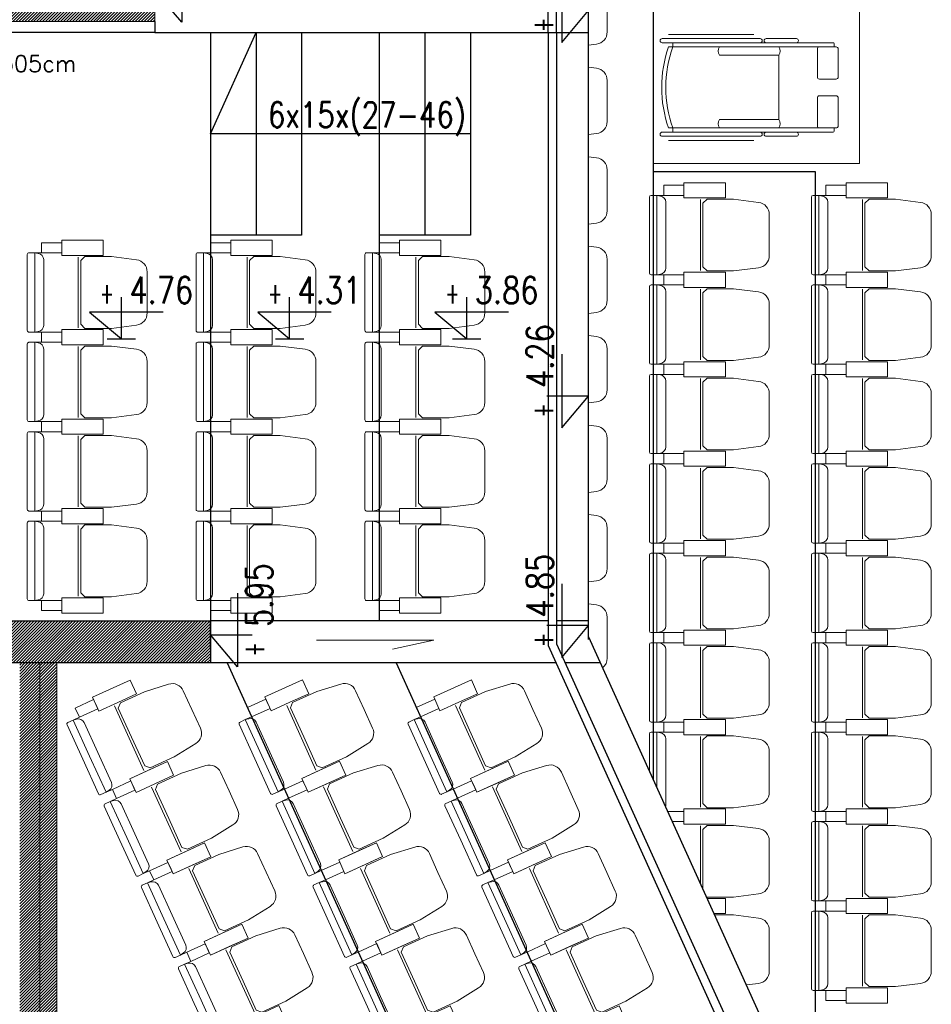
# Model space of a CAD drawing. Header units: inches. Extents: x 27484 to 71626, y -45113 to 39.
# Tile 181 of 256: x 34152 to 34692, y -25003 to -24420. Entities that reach past the tile are written whole.
import ezdxf
from ezdxf.enums import TextEntityAlignment as Align

# ---------------------------------------------------------------- set-up
doc = ezdxf.new("R2010")
doc.units = ezdxf.units.IN
doc.header["$LTSCALE"] = 50
doc.header["$MEASUREMENT"] = 0
doc.linetypes.add('DASHED2', pattern=[9.525, 6.35, -3.175])
for name, color, linetype in [('0-KOTEW-POZ', 7, 'Continuous'), ('A-rdzenie zelbetowe', 6, 'Continuous'), ('A-WID-CIENKI', 7, 'Continuous'), ('KOTEW-POZ-OPIS', 2, 'Continuous'), ('KOTEW-POZ-OPIS1', 7, 'Continuous'), ('OPISY', 7, 'Continuous'), ('R-MET-POZ', 7, 'Continuous'), ('R-MET-POZ-OPIS', 2, 'Continuous')]:
    doc.layers.add(name, color=color, linetype=linetype)
for name, color, linetype, lineweight in [('0-OPISY', 165, 'Continuous', 18), ('_meble', 3, 'Continuous', 5), ('A-SCIANY', 5, 'Continuous', 18), ('A-WID', 1, 'Continuous', 9), ('A-ść. istn.', 8, 'Continuous', 0), ('mat', 7, 'Continuous', 9)]:
    doc.layers.add(name, color=color, linetype=linetype, lineweight=lineweight)
doc.styles.add('MET_POZ', font='SIMPLEX')
doc.styles.get("Standard").update_dxf_attribs({"font": 'romans.shx'})
doc.styles.add('TOM', font='simplex.shx', dxfattribs={"width": 0.8, "height": 50})
pattern_1 = [(45, (31560.1443, -34930.5661), (-0.88388348, 0.88388348), [])]

# ---------------------------------------------------------------- blocks, each defined once
blk = doc.blocks.new('KRZESLO 53x71')
at = {"color": 3}
for p, q in [((4.4, 23.5), (8.5, 23.5)), ((4.4, -23.5), (8.5, -23.5))]:
    blk.add_line(p, q, dxfattribs=at)
at = {"color": 1}
blk.add_line((30.2, -21), (30.2, 21), dxfattribs=at)
at = {"color": 3}
for points in [[(20.5, 26.5), (20.5, 29.5), (8.5, 29.5), (8.5, 23.5), (20.5, 23.5), (20.5, 26.5)], [(20.5, -26.5), (20.5, -29.5), (8.5, -29.5), (8.5, -23.5), (20.5, -23.5), (20.5, -26.5)]]:
    blk.add_lwpolyline(points, dxfattribs=at)
for points in [[(32.75, 22), (45, 22), (45, 31), (20.5, 31), (20.5, 22)], [(32.75, -22), (45, -22), (45, -31), (20.5, -31), (20.5, -22)]]:
    blk.add_lwpolyline(points, close=True, dxfattribs=at)
for points in [[(4.4, -23.5), (4.4, 0), (4.4, 23.5), (1, 23.5, 0.414214), (0, 22.5), (0, 0), (0, -22.5, 0.414214), (1, -23.5)], [(71, 0), (71, -12.15, -0.386311), (64.68, -19.34), (49.82, -21.25), (34.15, -21.25), (31.7, -18.86), (31.7, 0), (31.7, 18.86), (34.15, 21.25), (49.82, 21.25), (64.68, 19.34, -0.386311), (71, 12.15)]]:
    blk.add_lwpolyline(points, format="xyb", close=True, dxfattribs=at)
at = {"color": 1}
blk.add_lwpolyline([(4.4, -23.5), (6.5, -23.13, 0.377955), (9.7, -19.5), (9.7, 0), (9.7, 19.5, 0.377955), (6.5, 23.13), (4.4, 23.5)], format="xyb", dxfattribs=at)
blk = doc.blocks.new('fotel_niepełnosprawny_90x122')
at = {"color": 0, "linetype": 'ByBlock', "lineweight": -2}
for p, q in [((8.84, 76.45), (59.36, 76.45)), ((8.84, 76.45), (59.36, 76.45)), ((11.47, 69.02), (11.47, 71.5)), ((11.47, 69.02), (11.47, 71.5)), ((34.1, 71.5), (106.31, 71.5)), ((34.1, 71.5), (106.31, 71.5)), ((106.91, 70.9), (106.91, 69.02)), ((106.91, 70.9), (106.91, 69.02)), ((98.24, 69.02), (8.84, 69.02)), ((98.24, 69.02), (8.84, 69.02)), ((74.22, 25.93), (74.22, 64.07)), ((74.22, 25.93), (74.22, 64.07)), ((39.05, 20.98), (8.84, 20.98)), ((98.24, 20.98), (8.84, 20.98)), ((39.05, 20.98), (8.84, 20.98)), ((98.24, 20.98), (8.84, 20.98)), ((11.47, 20.98), (11.47, 18.5)), ((11.47, 20.98), (11.47, 18.5)), ((34.1, 18.5), (106.31, 18.5)), ((34.1, 18.5), (106.31, 18.5)), ((106.91, 19.1), (106.91, 20.98)), ((106.91, 19.1), (106.91, 20.98)), ((8.84, 13.55), (59.36, 13.55)), ((8.84, 13.55), (59.36, 13.55))]:
    blk.add_line(p, q, dxfattribs=at)
at = {"color": 252, "linetype": 'DASHED2'}
blk.add_lwpolyline([(122, 0), (0, 0), (0, 90), (122, 90)], close=True, dxfattribs=at)
blk.add_lwpolyline([(122, 0), (0, 0), (0, 90), (122, 90)], close=True, dxfattribs=at)
at = {"color": 0, "linetype": 'ByBlock', "lineweight": -2}
for points in [[(5.12, 71.5, -1), (5.12, 73.98), (63.07, 73.98, -1), (63.07, 71.5)], [(5.12, 71.5, -1), (5.12, 73.98), (63.07, 73.98, -1), (63.07, 71.5)], [(66.73, 71.5, -1), (66.73, 73.98), (84.56, 73.98, -1), (84.56, 71.5)], [(66.73, 71.5, -1), (66.73, 73.98), (84.56, 73.98, -1), (84.56, 71.5)], [(39.05, 69.02, 0.324919), (39.05, 64.07), (74.22, 64.07, 0.324919), (74.22, 69.02)], [(39.05, 69.02, 0.324919), (39.05, 64.07), (74.22, 64.07, 0.324919), (74.22, 69.02)], [(98.24, 69.02), (108.15, 69.02, -0.414214), (109.39, 67.78), (109.39, 51.19, -0.414214), (108.15, 49.95), (98.24, 49.95, -0.414214), (97, 51.19), (97, 67.78, -0.414214)], [(98.24, 69.02), (108.15, 69.02, -0.414214), (109.39, 67.78), (109.39, 51.19, -0.414214), (108.15, 49.95), (98.24, 49.95, -0.414214), (97, 51.19), (97, 67.78, -0.414214)], [(98.24, 20.98), (108.15, 20.98, 0.414214), (109.39, 22.22), (109.39, 38.81, 0.414214), (108.15, 40.05), (98.24, 40.05, 0.414214), (97, 38.81), (97, 22.22, 0.414214)], [(98.24, 20.98), (108.15, 20.98, 0.414214), (109.39, 22.22), (109.39, 38.81, 0.414214), (108.15, 40.05), (98.24, 40.05, 0.414214), (97, 38.81), (97, 22.22, 0.414214)], [(39.05, 20.98, -0.324919), (39.05, 25.93), (74.22, 25.93, -0.324919), (74.22, 20.98)], [(39.05, 20.98, -0.324919), (39.05, 25.93), (74.22, 25.93, -0.324919), (74.22, 20.98)], [(5.12, 18.5, 1), (5.12, 16.02), (63.07, 16.02, 1), (63.07, 18.5)], [(5.12, 18.5, 1), (5.12, 16.02), (63.07, 16.02, 1), (63.07, 18.5)], [(66.73, 18.5, 1), (66.73, 16.02), (84.56, 16.02, 1), (84.56, 18.5)], [(66.73, 18.5, 1), (66.73, 16.02), (84.56, 16.02, 1), (84.56, 18.5)]]:
    blk.add_lwpolyline(points, format="xyb", close=True, dxfattribs=at)
for centre, radius, start, end in [((106.31, 70.9), 0.594, 0, 90), ((106.31, 70.9), 0.594, 0, 90), ((78.22, 45), 73.42, 160.90253, 199.09747), ((78.22, 45), 73.42, 160.90253, 199.09747), ((78.22, 45), 70.95, 160.20859, 199.79141), ((78.22, 45), 70.95, 160.20859, 199.79141), ((106.31, 19.1), 0.594, 270, 0), ((106.31, 19.1), 0.594, 270, 0)]:
    blk.add_arc(centre, radius, start, end, dxfattribs=at)
blk = doc.blocks.new('M-POZ10')
at = {"layer": '0-KOTEW-POZ'}
blk.add_line((-0.1332, 0), (0.1332, 0), dxfattribs=at)
blk.add_lwpolyline([(0.3919, 0.2531), (-0.2997, 0.2531), (0, 0), (0, 0.3931)], dxfattribs=at)
at = {"layer": 'KOTEW-POZ-OPIS', "style": 'MET_POZ', "width": 0.8}
blk.add_attdef('H', (0.0752, 0.3339), '', height=0.25, dxfattribs=at)
at = {"layer": 'KOTEW-POZ-OPIS', "style": 'MET_POZ', "width": 0.6}
blk.add_attdef('+/-', text='', height=0.2, dxfattribs=at).set_placement((-0.0683, 0.3339), align=Align.RIGHT)
at = {"layer": 'KOTEW-POZ-OPIS1', "style": 'MET_POZ', "oblique": 5, "width": 0.8}
blk.add_attdef('TXT', text='', height=0.2, dxfattribs=at).set_placement((0.0752, 0.6287), align=Align.CENTER)
at = {"layer": 'KOTEW-POZ-OPIS1', "style": 'MET_POZ'}
blk.add_attdef('XH', (0.0752, 0.031), '', height=0.2, dxfattribs=at)

msp = doc.modelspace()

# ---------------------------------------------------------------- hatches: boundary and pattern name
at = {"layer": 'A-ść. istn.', "ltscale": 0.1}
h = msp.add_hatch(dxfattribs=at)
h.set_pattern_fill('ANSI31', color=256, scale=10)
h.set_pattern_definition(pattern_1)
h.paths.add_polyline_path([(34232.48246, -24408.96968), (34037.48246, -24408.96968), (34027.48246, -24408.96968), (34027.48246, -24420.96968), (34037.48246, -24420.96968), (34232.48246, -24420.96968)])
h = msp.add_hatch(dxfattribs=at)
h.set_pattern_fill('ANSI31', color=256, scale=10)
h.set_pattern_definition(pattern_1)
h.paths.add_polyline_path([(34014.98246, -24775.96968), (33852.48246, -24775.96968), (33852.48246, -24800.96968), (34002.48246, -24800.96968), (34014.98246, -24800.96968)])
h.paths.add_polyline_path([(34042.48246, -24775.96968), (34027.48246, -24775.96968), (34014.98246, -24775.96968), (34014.98246, -24800.96968), (34042.48246, -24800.96968)])
h.paths.add_polyline_path([(34265.48246, -24775.96968), (34144.48246, -24775.96968), (34144.48246, -24800.96968), (34152.48246, -24800.96968), (34265.48246, -24800.96968)])
h = msp.add_hatch(dxfattribs=at)
h.set_pattern_fill('ANSI31', color=256, scale=10)
h.set_pattern_definition(pattern_1)
h.paths.add_polyline_path([(34164.48246, -24800.96968), (34152.48246, -24800.96968), (34152.48246, -24924.96968), (34164.48246, -24924.96968)])
h.paths.add_polyline_path([(34174.48246, -24800.96968), (34164.48246, -24800.96968), (34164.48246, -24924.96968), (34174.48246, -24924.96968)])
h.paths.add_polyline_path([(34164.48246, -24924.96968), (34152.48246, -24924.96968), (34152.48246, -25026.96968), (34164.48246, -25026.96968)])
h.paths.add_polyline_path([(34174.48246, -24924.96968), (34164.48246, -24924.96968), (34164.48246, -25026.96968), (34174.48246, -25026.96968)])

# ---------------------------------------------------------------- linework, layer by layer
at = {"layer": '_meble', "color": 3}
for p, q in [((34529.88277, -24523.96968), (34533.98277, -24523.96968)), ((34625.88277, -24523.96968), (34629.98277, -24523.96968)), ((34555.68277, -24526.46968), (34555.68277, -24568.46968)), ((34651.68277, -24526.46968), (34651.68277, -24568.46968)), ((34529.88277, -24570.96968), (34533.98277, -24570.96968)), ((34625.88277, -24570.96968), (34629.98277, -24570.96968)), ((34529.88277, -24576.96968), (34533.98277, -24576.96968)), ((34625.88277, -24576.96968), (34629.98277, -24576.96968)), ((34555.68277, -24579.46968), (34555.68277, -24621.46968)), ((34651.68277, -24579.46968), (34651.68277, -24621.46968)), ((34529.88277, -24623.96968), (34533.98277, -24623.96968)), ((34625.88277, -24623.96968), (34629.98277, -24623.96968)), ((34529.88277, -24629.96968), (34533.98277, -24629.96968)), ((34625.88277, -24629.96968), (34629.98277, -24629.96968)), ((34555.68277, -24632.46968), (34555.68277, -24674.46968)), ((34651.68277, -24632.46968), (34651.68277, -24674.46968)), ((34529.88277, -24676.96968), (34533.98277, -24676.96968)), ((34625.88277, -24676.96968), (34629.98277, -24676.96968)), ((34529.88277, -24682.96968), (34533.98277, -24682.96968)), ((34555.68277, -24685.46968), (34555.68277, -24727.46968)), ((34625.88277, -24682.96968), (34629.98277, -24682.96968)), ((34651.68277, -24685.46968), (34651.68277, -24727.46968)), ((34529.88277, -24729.96968), (34533.98277, -24729.96968)), ((34625.88277, -24729.96968), (34629.98277, -24729.96968)), ((34529.88277, -24735.96968), (34533.98277, -24735.96968)), ((34555.68277, -24738.46968), (34555.68277, -24780.46968)), ((34625.88277, -24735.96968), (34629.98277, -24735.96968)), ((34651.68277, -24738.46968), (34651.68277, -24780.46968)), ((34529.88277, -24782.96968), (34533.98277, -24782.96968)), ((34625.88277, -24782.96968), (34629.98277, -24782.96968)), ((34529.88277, -24788.96968), (34533.98277, -24788.96968)), ((34555.68277, -24791.46968), (34555.68277, -24833.46968)), ((34625.88277, -24788.96968), (34629.98277, -24788.96968)), ((34651.68277, -24791.46968), (34651.68277, -24833.46968)), ((34529.88277, -24835.96968), (34533.98277, -24835.96968)), ((34625.88277, -24835.96968), (34629.98277, -24835.96968)), ((34529.88277, -24841.96968), (34533.98277, -24841.96968)), ((34555.68277, -24844.46968), (34555.68277, -24886.46968)), ((34625.88277, -24841.96968), (34629.98277, -24841.96968)), ((34651.68277, -24844.46968), (34651.68277, -24886.46968)), ((34625.88277, -24888.96968), (34629.98277, -24888.96968)), ((34555.68277, -24897.46968), (34555.68277, -24931.55964)), ((34625.88277, -24894.96968), (34629.98277, -24894.96968)), ((34651.68277, -24897.46968), (34651.68277, -24939.46968)), ((34625.88277, -24941.96968), (34629.98277, -24941.96968)), ((34625.88277, -24947.96968), (34629.98277, -24947.96968)), ((34651.68277, -24950.46968), (34651.68277, -24992.46968)), ((34625.88277, -24994.96968), (34629.98277, -24994.96968))]:
    msp.add_line(p, q, dxfattribs=at)
for points in [[(34489.48246, -24434.9089), (34494.16467, -24434.30594, 0.386311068), (34500.48277, -24427.11672), (34500.48277, -24414.96968), (34500.48277, -24402.82264, 0.386311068), (34494.16467, -24395.63342), (34489.48246, -24395.03045)], [(34489.48246, -24487.9089), (34494.16467, -24487.30594, 0.386311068), (34500.48277, -24480.11672), (34500.48277, -24467.96968), (34500.48277, -24455.82264, 0.386311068), (34494.16467, -24448.63342), (34489.48246, -24448.03045)], [(34489.48246, -24540.9089), (34494.16467, -24540.30594, 0.386311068), (34500.48277, -24533.11672), (34500.48277, -24520.96968), (34500.48277, -24508.82264, 0.386311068), (34494.16467, -24501.63342), (34489.48246, -24501.03045)], [(34529.88277, -24523.96968), (34531.98075, -24524.3388, -0.377954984), (34535.18277, -24527.96968), (34535.18277, -24547.46968), (34535.18277, -24566.96968, -0.377954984), (34531.98075, -24570.60055), (34529.88277, -24570.96968)], [(34625.88277, -24523.96968), (34627.98075, -24524.3388, -0.377954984), (34631.18277, -24527.96968), (34631.18277, -24547.46968), (34631.18277, -24566.96968, -0.377954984), (34627.98075, -24570.60055), (34625.88277, -24570.96968)], [(34489.48246, -24593.9089), (34494.16467, -24593.30594, 0.386311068), (34500.48277, -24586.11672), (34500.48277, -24573.96968), (34500.48277, -24561.82264, 0.386311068), (34494.16467, -24554.63342), (34489.48246, -24554.03045)], [(34489.48246, -24593.9089), (34494.16467, -24593.30594, 0.386311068), (34500.48277, -24586.11672), (34500.48277, -24573.96968), (34500.48277, -24561.82264, 0.386311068), (34494.16467, -24554.63342), (34489.48246, -24554.03045)], [(34529.88277, -24576.96968), (34531.98075, -24577.3388, -0.377954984), (34535.18277, -24580.96968), (34535.18277, -24600.46968), (34535.18277, -24619.96968, -0.377954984), (34531.98075, -24623.60055), (34529.88277, -24623.96968)], [(34625.88277, -24576.96968), (34627.98075, -24577.3388, -0.377954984), (34631.18277, -24580.96968), (34631.18277, -24600.46968), (34631.18277, -24619.96968, -0.377954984), (34627.98075, -24623.60055), (34625.88277, -24623.96968)], [(34489.48246, -24646.9089), (34494.16467, -24646.30594, 0.386311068), (34500.48277, -24639.11672), (34500.48277, -24626.96968), (34500.48277, -24614.82264, 0.386311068), (34494.16467, -24607.63342), (34489.48246, -24607.03045)], [(34529.88277, -24629.96968), (34531.98075, -24630.3388, -0.377954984), (34535.18277, -24633.96968), (34535.18277, -24653.46968), (34535.18277, -24672.96968, -0.377954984), (34531.98075, -24676.60055), (34529.88277, -24676.96968)], [(34625.88277, -24629.96968), (34627.98075, -24630.3388, -0.377954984), (34631.18277, -24633.96968), (34631.18277, -24653.46968), (34631.18277, -24672.96968, -0.377954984), (34627.98075, -24676.60055), (34625.88277, -24676.96968)], [(34489.48246, -24699.9089), (34494.16467, -24699.30594, 0.386311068), (34500.48277, -24692.11672), (34500.48277, -24679.96968), (34500.48277, -24667.82264, 0.386311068), (34494.16467, -24660.63342), (34489.48246, -24660.03045)], [(34529.88277, -24682.96968), (34531.98075, -24683.3388, -0.377954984), (34535.18277, -24686.96968), (34535.18277, -24706.46968), (34535.18277, -24725.96968, -0.377954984), (34531.98075, -24729.60055), (34529.88277, -24729.96968)], [(34625.88277, -24682.96968), (34627.98075, -24683.3388, -0.377954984), (34631.18277, -24686.96968), (34631.18277, -24706.46968), (34631.18277, -24725.96968, -0.377954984), (34627.98075, -24729.60055), (34625.88277, -24729.96968)], [(34489.48246, -24752.9089), (34494.16467, -24752.30594, 0.386311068), (34500.48277, -24745.11672), (34500.48277, -24732.96968), (34500.48277, -24720.82264, 0.386311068), (34494.16467, -24713.63342), (34489.48246, -24713.03045)], [(34529.88277, -24735.96968), (34531.98075, -24736.3388, -0.377954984), (34535.18277, -24739.96968), (34535.18277, -24759.46968), (34535.18277, -24778.96968, -0.377954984), (34531.98075, -24782.60055), (34529.88277, -24782.96968)], [(34625.88277, -24735.96968), (34627.98075, -24736.3388, -0.377954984), (34631.18277, -24739.96968), (34631.18277, -24759.46968), (34631.18277, -24778.96968, -0.377954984), (34627.98075, -24782.60055), (34625.88277, -24782.96968)], [(34497.79894, -24803.80174, 0.232759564), (34500.48277, -24798.11672), (34500.48277, -24785.96968), (34500.48277, -24773.82264, 0.386311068), (34494.16467, -24766.63342), (34489.48246, -24766.03045)], [(34529.88277, -24788.96968), (34531.98075, -24789.3388, -0.377954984), (34535.18277, -24792.96968), (34535.18277, -24812.46968), (34535.18277, -24831.96968, -0.377954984), (34531.98075, -24835.60055), (34529.88277, -24835.96968)], [(34625.88277, -24788.96968), (34627.98075, -24789.3388, -0.377954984), (34631.18277, -24792.96968), (34631.18277, -24812.46968), (34631.18277, -24831.96968, -0.377954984), (34627.98075, -24835.60055), (34625.88277, -24835.96968)], [(34525.48277, -24864.90392), (34525.48277, -24842.96968, -0.414213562), (34526.48277, -24841.96968), (34529.88277, -24841.96968), (34529.88277, -24865.46968), (34529.88277, -24874.61535)], [(34529.88277, -24841.96968), (34531.98075, -24842.3388, -0.377954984), (34535.18277, -24845.96968), (34535.18277, -24865.46968), (34535.18277, -24884.96968, -0.070882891), (34535.03714, -24885.99178, -0.070882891)], [(34625.88277, -24841.96968), (34627.98075, -24842.3388, -0.377954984), (34631.18277, -24845.96968), (34631.18277, -24865.46968), (34631.18277, -24884.96968, -0.377954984), (34627.98075, -24888.60055), (34625.88277, -24888.96968)], [(34559.1807, -24939.28005), (34559.62998, -24939.71968), (34575.30392, -24939.71968), (34590.16467, -24937.80594, 0.386311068), (34596.48277, -24930.61672), (34596.48277, -24918.46968), (34596.48277, -24906.32264, 0.386311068), (34590.16467, -24899.13342), (34575.30392, -24897.21968), (34559.62998, -24897.21968), (34557.18277, -24899.61432), (34557.18277, -24918.46968), (34557.18277, -24934.87035)], [(34625.88277, -24894.96968), (34627.98075, -24895.3388, -0.377954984), (34631.18277, -24898.96968), (34631.18277, -24918.46968), (34631.18277, -24937.96968, -0.377954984), (34627.98075, -24941.60055), (34625.88277, -24941.96968)], [(34582.94689, -24991.73543), (34590.16467, -24990.80594, 0.386311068), (34596.48277, -24983.61672), (34596.48277, -24971.46968), (34596.48277, -24959.32264, 0.386311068), (34590.16467, -24952.13342), (34575.30392, -24950.21968), (34564.13716, -24950.21968)], [(34625.88277, -24947.96968), (34627.98075, -24948.3388, -0.377954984), (34631.18277, -24951.96968), (34631.18277, -24971.46968), (34631.18277, -24990.96968, -0.377954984), (34627.98075, -24994.60055), (34625.88277, -24994.96968)]]:
    msp.add_lwpolyline(points, format="xyb", dxfattribs=at)
for points in [[(34545.98277, -24520.96968), (34545.98277, -24523.96968), (34533.98277, -24523.96968), (34533.98277, -24517.96968), (34545.98277, -24517.96968), (34545.98277, -24520.96968)], [(34545.98277, -24520.96968), (34545.98277, -24517.96968), (34533.98277, -24517.96968), (34533.98277, -24523.96968), (34545.98277, -24523.96968), (34545.98277, -24520.96968)], [(34641.98277, -24520.96968), (34641.98277, -24523.96968), (34629.98277, -24523.96968), (34629.98277, -24517.96968), (34641.98277, -24517.96968), (34641.98277, -24520.96968)], [(34641.98277, -24520.96968), (34641.98277, -24517.96968), (34629.98277, -24517.96968), (34629.98277, -24523.96968), (34641.98277, -24523.96968), (34641.98277, -24520.96968)], [(34545.98277, -24573.96968), (34545.98277, -24576.96968), (34533.98277, -24576.96968), (34533.98277, -24570.96968), (34545.98277, -24570.96968), (34545.98277, -24573.96968)], [(34545.98277, -24573.96968), (34545.98277, -24570.96968), (34533.98277, -24570.96968), (34533.98277, -24576.96968), (34545.98277, -24576.96968), (34545.98277, -24573.96968)], [(34641.98277, -24573.96968), (34641.98277, -24576.96968), (34629.98277, -24576.96968), (34629.98277, -24570.96968), (34641.98277, -24570.96968), (34641.98277, -24573.96968)], [(34641.98277, -24573.96968), (34641.98277, -24570.96968), (34629.98277, -24570.96968), (34629.98277, -24576.96968), (34641.98277, -24576.96968), (34641.98277, -24573.96968)], [(34545.98277, -24626.96968), (34545.98277, -24629.96968), (34533.98277, -24629.96968), (34533.98277, -24623.96968), (34545.98277, -24623.96968), (34545.98277, -24626.96968)], [(34545.98277, -24626.96968), (34545.98277, -24623.96968), (34533.98277, -24623.96968), (34533.98277, -24629.96968), (34545.98277, -24629.96968), (34545.98277, -24626.96968)], [(34641.98277, -24626.96968), (34641.98277, -24629.96968), (34629.98277, -24629.96968), (34629.98277, -24623.96968), (34641.98277, -24623.96968), (34641.98277, -24626.96968)], [(34641.98277, -24626.96968), (34641.98277, -24623.96968), (34629.98277, -24623.96968), (34629.98277, -24629.96968), (34641.98277, -24629.96968), (34641.98277, -24626.96968)], [(34545.98277, -24679.96968), (34545.98277, -24682.96968), (34533.98277, -24682.96968), (34533.98277, -24676.96968), (34545.98277, -24676.96968), (34545.98277, -24679.96968)], [(34545.98277, -24679.96968), (34545.98277, -24676.96968), (34533.98277, -24676.96968), (34533.98277, -24682.96968), (34545.98277, -24682.96968), (34545.98277, -24679.96968)], [(34641.98277, -24679.96968), (34641.98277, -24682.96968), (34629.98277, -24682.96968), (34629.98277, -24676.96968), (34641.98277, -24676.96968), (34641.98277, -24679.96968)], [(34641.98277, -24679.96968), (34641.98277, -24676.96968), (34629.98277, -24676.96968), (34629.98277, -24682.96968), (34641.98277, -24682.96968), (34641.98277, -24679.96968)], [(34545.98277, -24732.96968), (34545.98277, -24735.96968), (34533.98277, -24735.96968), (34533.98277, -24729.96968), (34545.98277, -24729.96968), (34545.98277, -24732.96968)], [(34545.98277, -24732.96968), (34545.98277, -24729.96968), (34533.98277, -24729.96968), (34533.98277, -24735.96968), (34545.98277, -24735.96968), (34545.98277, -24732.96968)], [(34641.98277, -24732.96968), (34641.98277, -24735.96968), (34629.98277, -24735.96968), (34629.98277, -24729.96968), (34641.98277, -24729.96968), (34641.98277, -24732.96968)], [(34641.98277, -24732.96968), (34641.98277, -24729.96968), (34629.98277, -24729.96968), (34629.98277, -24735.96968), (34641.98277, -24735.96968), (34641.98277, -24732.96968)], [(34328.30131, -24787.50573), (34397.79117, -24787.50573), (34373.23441, -24792.7277)], [(34545.98277, -24785.96968), (34545.98277, -24788.96968), (34533.98277, -24788.96968), (34533.98277, -24782.96968), (34545.98277, -24782.96968), (34545.98277, -24785.96968)], [(34545.98277, -24785.96968), (34545.98277, -24782.96968), (34533.98277, -24782.96968), (34533.98277, -24788.96968), (34545.98277, -24788.96968), (34545.98277, -24785.96968)], [(34641.98277, -24785.96968), (34641.98277, -24788.96968), (34629.98277, -24788.96968), (34629.98277, -24782.96968), (34641.98277, -24782.96968), (34641.98277, -24785.96968)], [(34641.98277, -24785.96968), (34641.98277, -24782.96968), (34629.98277, -24782.96968), (34629.98277, -24788.96968), (34641.98277, -24788.96968), (34641.98277, -24785.96968)], [(34545.98277, -24838.96968), (34545.98277, -24841.96968), (34533.98277, -24841.96968), (34533.98277, -24835.96968), (34545.98277, -24835.96968), (34545.98277, -24838.96968)], [(34545.98277, -24838.96968), (34545.98277, -24835.96968), (34533.98277, -24835.96968), (34533.98277, -24841.96968), (34545.98277, -24841.96968), (34545.98277, -24838.96968)], [(34641.98277, -24838.96968), (34641.98277, -24841.96968), (34629.98277, -24841.96968), (34629.98277, -24835.96968), (34641.98277, -24835.96968), (34641.98277, -24838.96968)], [(34641.98277, -24838.96968), (34641.98277, -24835.96968), (34629.98277, -24835.96968), (34629.98277, -24841.96968), (34641.98277, -24841.96968), (34641.98277, -24838.96968)], [(34545.98277, -24891.96968), (34545.98277, -24888.96968), (34536.38635, -24888.96968)], [(34536.38635, -24888.96968), (34545.98277, -24888.96968), (34545.98277, -24891.96968)], [(34545.98277, -24891.96968), (34545.98277, -24894.96968), (34539.1048, -24894.96968)], [(34539.1048, -24894.96968), (34545.98277, -24894.96968), (34545.98277, -24891.96968)], [(34641.98277, -24891.96968), (34641.98277, -24894.96968), (34629.98277, -24894.96968), (34629.98277, -24888.96968), (34641.98277, -24888.96968), (34641.98277, -24891.96968)], [(34641.98277, -24891.96968), (34641.98277, -24888.96968), (34629.98277, -24888.96968), (34629.98277, -24894.96968), (34641.98277, -24894.96968), (34641.98277, -24891.96968)], [(34559.71969, -24940.46968), (34570.48277, -24940.46968), (34570.48277, -24949.46968), (34563.79736, -24949.46968)], [(34563.79736, -24949.46968), (34570.48277, -24949.46968), (34570.48277, -24940.46968), (34559.71969, -24940.46968)], [(34641.98277, -24944.96968), (34641.98277, -24947.96968), (34629.98277, -24947.96968), (34629.98277, -24941.96968), (34641.98277, -24941.96968), (34641.98277, -24944.96968)], [(34641.98277, -24944.96968), (34641.98277, -24941.96968), (34629.98277, -24941.96968), (34629.98277, -24947.96968), (34641.98277, -24947.96968), (34641.98277, -24944.96968)], [(34641.98277, -24997.96968), (34641.98277, -25000.96968), (34629.98277, -25000.96968), (34629.98277, -24994.96968), (34641.98277, -24994.96968), (34641.98277, -24997.96968)], [(34641.98277, -24997.96968), (34641.98277, -24994.96968), (34629.98277, -24994.96968), (34629.98277, -25000.96968), (34641.98277, -25000.96968), (34641.98277, -24997.96968)]]:
    msp.add_lwpolyline(points, dxfattribs=at)
for points in [[(34558.23277, -24516.46968), (34570.48277, -24516.46968), (34570.48277, -24525.46968), (34545.98277, -24525.46968), (34545.98277, -24516.46968)], [(34558.23277, -24525.46968), (34570.48277, -24525.46968), (34570.48277, -24516.46968), (34545.98277, -24516.46968), (34545.98277, -24525.46968)], [(34654.23277, -24516.46968), (34666.48277, -24516.46968), (34666.48277, -24525.46968), (34641.98277, -24525.46968), (34641.98277, -24516.46968)], [(34654.23277, -24525.46968), (34666.48277, -24525.46968), (34666.48277, -24516.46968), (34641.98277, -24516.46968), (34641.98277, -24525.46968)], [(34558.23277, -24569.46968), (34570.48277, -24569.46968), (34570.48277, -24578.46968), (34545.98277, -24578.46968), (34545.98277, -24569.46968)], [(34558.23277, -24578.46968), (34570.48277, -24578.46968), (34570.48277, -24569.46968), (34545.98277, -24569.46968), (34545.98277, -24578.46968)], [(34654.23277, -24569.46968), (34666.48277, -24569.46968), (34666.48277, -24578.46968), (34641.98277, -24578.46968), (34641.98277, -24569.46968)], [(34654.23277, -24578.46968), (34666.48277, -24578.46968), (34666.48277, -24569.46968), (34641.98277, -24569.46968), (34641.98277, -24578.46968)], [(34558.23277, -24622.46968), (34570.48277, -24622.46968), (34570.48277, -24631.46968), (34545.98277, -24631.46968), (34545.98277, -24622.46968)], [(34558.23277, -24631.46968), (34570.48277, -24631.46968), (34570.48277, -24622.46968), (34545.98277, -24622.46968), (34545.98277, -24631.46968)], [(34654.23277, -24622.46968), (34666.48277, -24622.46968), (34666.48277, -24631.46968), (34641.98277, -24631.46968), (34641.98277, -24622.46968)], [(34654.23277, -24631.46968), (34666.48277, -24631.46968), (34666.48277, -24622.46968), (34641.98277, -24622.46968), (34641.98277, -24631.46968)], [(34558.23277, -24675.46968), (34570.48277, -24675.46968), (34570.48277, -24684.46968), (34545.98277, -24684.46968), (34545.98277, -24675.46968)], [(34558.23277, -24684.46968), (34570.48277, -24684.46968), (34570.48277, -24675.46968), (34545.98277, -24675.46968), (34545.98277, -24684.46968)], [(34654.23277, -24675.46968), (34666.48277, -24675.46968), (34666.48277, -24684.46968), (34641.98277, -24684.46968), (34641.98277, -24675.46968)], [(34654.23277, -24684.46968), (34666.48277, -24684.46968), (34666.48277, -24675.46968), (34641.98277, -24675.46968), (34641.98277, -24684.46968)], [(34558.23277, -24728.46968), (34570.48277, -24728.46968), (34570.48277, -24737.46968), (34545.98277, -24737.46968), (34545.98277, -24728.46968)], [(34558.23277, -24737.46968), (34570.48277, -24737.46968), (34570.48277, -24728.46968), (34545.98277, -24728.46968), (34545.98277, -24737.46968)], [(34654.23277, -24728.46968), (34666.48277, -24728.46968), (34666.48277, -24737.46968), (34641.98277, -24737.46968), (34641.98277, -24728.46968)], [(34654.23277, -24737.46968), (34666.48277, -24737.46968), (34666.48277, -24728.46968), (34641.98277, -24728.46968), (34641.98277, -24737.46968)], [(34558.23277, -24781.46968), (34570.48277, -24781.46968), (34570.48277, -24790.46968), (34545.98277, -24790.46968), (34545.98277, -24781.46968)], [(34558.23277, -24790.46968), (34570.48277, -24790.46968), (34570.48277, -24781.46968), (34545.98277, -24781.46968), (34545.98277, -24790.46968)], [(34654.23277, -24781.46968), (34666.48277, -24781.46968), (34666.48277, -24790.46968), (34641.98277, -24790.46968), (34641.98277, -24781.46968)], [(34654.23277, -24790.46968), (34666.48277, -24790.46968), (34666.48277, -24781.46968), (34641.98277, -24781.46968), (34641.98277, -24790.46968)], [(34558.23277, -24834.46968), (34570.48277, -24834.46968), (34570.48277, -24843.46968), (34545.98277, -24843.46968), (34545.98277, -24834.46968)], [(34558.23277, -24843.46968), (34570.48277, -24843.46968), (34570.48277, -24834.46968), (34545.98277, -24834.46968), (34545.98277, -24843.46968)], [(34654.23277, -24834.46968), (34666.48277, -24834.46968), (34666.48277, -24843.46968), (34641.98277, -24843.46968), (34641.98277, -24834.46968)], [(34654.23277, -24843.46968), (34666.48277, -24843.46968), (34666.48277, -24834.46968), (34641.98277, -24834.46968), (34641.98277, -24843.46968)], [(34558.23277, -24887.46968), (34570.48277, -24887.46968), (34570.48277, -24896.46968), (34545.98277, -24896.46968), (34545.98277, -24887.46968)], [(34558.23277, -24896.46968), (34570.48277, -24896.46968), (34570.48277, -24887.46968), (34545.98277, -24887.46968), (34545.98277, -24896.46968)], [(34654.23277, -24887.46968), (34666.48277, -24887.46968), (34666.48277, -24896.46968), (34641.98277, -24896.46968), (34641.98277, -24887.46968)], [(34654.23277, -24896.46968), (34666.48277, -24896.46968), (34666.48277, -24887.46968), (34641.98277, -24887.46968), (34641.98277, -24896.46968)], [(34654.23277, -24940.46968), (34666.48277, -24940.46968), (34666.48277, -24949.46968), (34641.98277, -24949.46968), (34641.98277, -24940.46968)], [(34654.23277, -24949.46968), (34666.48277, -24949.46968), (34666.48277, -24940.46968), (34641.98277, -24940.46968), (34641.98277, -24949.46968)], [(34654.23277, -24993.46968), (34666.48277, -24993.46968), (34666.48277, -25002.46968), (34641.98277, -25002.46968), (34641.98277, -24993.46968)], [(34654.23277, -25002.46968), (34666.48277, -25002.46968), (34666.48277, -24993.46968), (34641.98277, -24993.46968), (34641.98277, -25002.46968)]]:
    msp.add_lwpolyline(points, close=True, dxfattribs=at)
for points in [[(34529.88277, -24523.96968), (34529.88277, -24547.46968), (34529.88277, -24570.96968), (34526.48277, -24570.96968, -0.414213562), (34525.48277, -24569.96968), (34525.48277, -24547.46968), (34525.48277, -24524.96968, -0.414213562), (34526.48277, -24523.96968)], [(34625.88277, -24523.96968), (34625.88277, -24547.46968), (34625.88277, -24570.96968), (34622.48277, -24570.96968, -0.414213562), (34621.48277, -24569.96968), (34621.48277, -24547.46968), (34621.48277, -24524.96968, -0.414213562), (34622.48277, -24523.96968)], [(34596.48277, -24547.46968), (34596.48277, -24535.32264, 0.386311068), (34590.16467, -24528.13342), (34575.30392, -24526.21968), (34559.62998, -24526.21968), (34557.18277, -24528.61432), (34557.18277, -24547.46968), (34557.18277, -24566.32504), (34559.62998, -24568.71968), (34575.30392, -24568.71968), (34590.16467, -24566.80594, 0.386311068), (34596.48277, -24559.61672)], [(34692.48277, -24547.46968), (34692.48277, -24535.32264, 0.386311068), (34686.16467, -24528.13342), (34671.30392, -24526.21968), (34655.62998, -24526.21968), (34653.18277, -24528.61432), (34653.18277, -24547.46968), (34653.18277, -24566.32504), (34655.62998, -24568.71968), (34671.30392, -24568.71968), (34686.16467, -24566.80594, 0.386311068), (34692.48277, -24559.61672)], [(34529.88277, -24576.96968), (34529.88277, -24600.46968), (34529.88277, -24623.96968), (34526.48277, -24623.96968, -0.414213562), (34525.48277, -24622.96968), (34525.48277, -24600.46968), (34525.48277, -24577.96968, -0.414213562), (34526.48277, -24576.96968)], [(34625.88277, -24576.96968), (34625.88277, -24600.46968), (34625.88277, -24623.96968), (34622.48277, -24623.96968, -0.414213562), (34621.48277, -24622.96968), (34621.48277, -24600.46968), (34621.48277, -24577.96968, -0.414213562), (34622.48277, -24576.96968)], [(34596.48277, -24600.46968), (34596.48277, -24588.32264, 0.386311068), (34590.16467, -24581.13342), (34575.30392, -24579.21968), (34559.62998, -24579.21968), (34557.18277, -24581.61432), (34557.18277, -24600.46968), (34557.18277, -24619.32504), (34559.62998, -24621.71968), (34575.30392, -24621.71968), (34590.16467, -24619.80594, 0.386311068), (34596.48277, -24612.61672)], [(34692.48277, -24600.46968), (34692.48277, -24588.32264, 0.386311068), (34686.16467, -24581.13342), (34671.30392, -24579.21968), (34655.62998, -24579.21968), (34653.18277, -24581.61432), (34653.18277, -24600.46968), (34653.18277, -24619.32504), (34655.62998, -24621.71968), (34671.30392, -24621.71968), (34686.16467, -24619.80594, 0.386311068), (34692.48277, -24612.61672)], [(34529.88277, -24629.96968), (34529.88277, -24653.46968), (34529.88277, -24676.96968), (34526.48277, -24676.96968, -0.414213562), (34525.48277, -24675.96968), (34525.48277, -24653.46968), (34525.48277, -24630.96968, -0.414213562), (34526.48277, -24629.96968)], [(34625.88277, -24629.96968), (34625.88277, -24653.46968), (34625.88277, -24676.96968), (34622.48277, -24676.96968, -0.414213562), (34621.48277, -24675.96968), (34621.48277, -24653.46968), (34621.48277, -24630.96968, -0.414213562), (34622.48277, -24629.96968)], [(34596.48277, -24653.46968), (34596.48277, -24641.32264, 0.386311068), (34590.16467, -24634.13342), (34575.30392, -24632.21968), (34559.62998, -24632.21968), (34557.18277, -24634.61432), (34557.18277, -24653.46968), (34557.18277, -24672.32504), (34559.62998, -24674.71968), (34575.30392, -24674.71968), (34590.16467, -24672.80594, 0.386311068), (34596.48277, -24665.61672)], [(34692.48277, -24653.46968), (34692.48277, -24641.32264, 0.386311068), (34686.16467, -24634.13342), (34671.30392, -24632.21968), (34655.62998, -24632.21968), (34653.18277, -24634.61432), (34653.18277, -24653.46968), (34653.18277, -24672.32504), (34655.62998, -24674.71968), (34671.30392, -24674.71968), (34686.16467, -24672.80594, 0.386311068), (34692.48277, -24665.61672)], [(34529.88277, -24682.96968), (34529.88277, -24706.46968), (34529.88277, -24729.96968), (34526.48277, -24729.96968, -0.414213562), (34525.48277, -24728.96968), (34525.48277, -24706.46968), (34525.48277, -24683.96968, -0.414213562), (34526.48277, -24682.96968)], [(34596.48277, -24706.46968), (34596.48277, -24694.32264, 0.386311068), (34590.16467, -24687.13342), (34575.30392, -24685.21968), (34559.62998, -24685.21968), (34557.18277, -24687.61432), (34557.18277, -24706.46968), (34557.18277, -24725.32504), (34559.62998, -24727.71968), (34575.30392, -24727.71968), (34590.16467, -24725.80594, 0.386311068), (34596.48277, -24718.61672)], [(34625.88277, -24682.96968), (34625.88277, -24706.46968), (34625.88277, -24729.96968), (34622.48277, -24729.96968, -0.414213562), (34621.48277, -24728.96968), (34621.48277, -24706.46968), (34621.48277, -24683.96968, -0.414213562), (34622.48277, -24682.96968)], [(34692.48277, -24706.46968), (34692.48277, -24694.32264, 0.386311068), (34686.16467, -24687.13342), (34671.30392, -24685.21968), (34655.62998, -24685.21968), (34653.18277, -24687.61432), (34653.18277, -24706.46968), (34653.18277, -24725.32504), (34655.62998, -24727.71968), (34671.30392, -24727.71968), (34686.16467, -24725.80594, 0.386311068), (34692.48277, -24718.61672)], [(34529.88277, -24735.96968), (34529.88277, -24759.46968), (34529.88277, -24782.96968), (34526.48277, -24782.96968, -0.414213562), (34525.48277, -24781.96968), (34525.48277, -24759.46968), (34525.48277, -24736.96968, -0.414213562), (34526.48277, -24735.96968)], [(34596.48277, -24759.46968), (34596.48277, -24747.32264, 0.386311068), (34590.16467, -24740.13342), (34575.30392, -24738.21968), (34559.62998, -24738.21968), (34557.18277, -24740.61432), (34557.18277, -24759.46968), (34557.18277, -24778.32504), (34559.62998, -24780.71968), (34575.30392, -24780.71968), (34590.16467, -24778.80594, 0.386311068), (34596.48277, -24771.61672)], [(34625.88277, -24735.96968), (34625.88277, -24759.46968), (34625.88277, -24782.96968), (34622.48277, -24782.96968, -0.414213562), (34621.48277, -24781.96968), (34621.48277, -24759.46968), (34621.48277, -24736.96968, -0.414213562), (34622.48277, -24735.96968)], [(34692.48277, -24759.46968), (34692.48277, -24747.32264, 0.386311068), (34686.16467, -24740.13342), (34671.30392, -24738.21968), (34655.62998, -24738.21968), (34653.18277, -24740.61432), (34653.18277, -24759.46968), (34653.18277, -24778.32504), (34655.62998, -24780.71968), (34671.30392, -24780.71968), (34686.16467, -24778.80594, 0.386311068), (34692.48277, -24771.61672)], [(34529.88277, -24788.96968), (34529.88277, -24812.46968), (34529.88277, -24835.96968), (34526.48277, -24835.96968, -0.414213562), (34525.48277, -24834.96968), (34525.48277, -24812.46968), (34525.48277, -24789.96968, -0.414213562), (34526.48277, -24788.96968)], [(34596.48277, -24812.46968), (34596.48277, -24800.32264, 0.386311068), (34590.16467, -24793.13342), (34575.30392, -24791.21968), (34559.62998, -24791.21968), (34557.18277, -24793.61432), (34557.18277, -24812.46968), (34557.18277, -24831.32504), (34559.62998, -24833.71968), (34575.30392, -24833.71968), (34590.16467, -24831.80594, 0.386311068), (34596.48277, -24824.61672)], [(34625.88277, -24788.96968), (34625.88277, -24812.46968), (34625.88277, -24835.96968), (34622.48277, -24835.96968, -0.414213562), (34621.48277, -24834.96968), (34621.48277, -24812.46968), (34621.48277, -24789.96968, -0.414213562), (34622.48277, -24788.96968)], [(34692.48277, -24812.46968), (34692.48277, -24800.32264, 0.386311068), (34686.16467, -24793.13342), (34671.30392, -24791.21968), (34655.62998, -24791.21968), (34653.18277, -24793.61432), (34653.18277, -24812.46968), (34653.18277, -24831.32504), (34655.62998, -24833.71968), (34671.30392, -24833.71968), (34686.16467, -24831.80594, 0.386311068), (34692.48277, -24824.61672)], [(34596.48277, -24865.46968), (34596.48277, -24853.32264, 0.386311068), (34590.16467, -24846.13342), (34575.30392, -24844.21968), (34559.62998, -24844.21968), (34557.18277, -24846.61432), (34557.18277, -24865.46968), (34557.18277, -24884.32504), (34559.62998, -24886.71968), (34575.30392, -24886.71968), (34590.16467, -24884.80594, 0.386311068), (34596.48277, -24877.61672)], [(34625.88277, -24841.96968), (34625.88277, -24865.46968), (34625.88277, -24888.96968), (34622.48277, -24888.96968, -0.414213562), (34621.48277, -24887.96968), (34621.48277, -24865.46968), (34621.48277, -24842.96968, -0.414213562), (34622.48277, -24841.96968)], [(34692.48277, -24865.46968), (34692.48277, -24853.32264, 0.386311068), (34686.16467, -24846.13342), (34671.30392, -24844.21968), (34655.62998, -24844.21968), (34653.18277, -24846.61432), (34653.18277, -24865.46968), (34653.18277, -24884.32504), (34655.62998, -24886.71968), (34671.30392, -24886.71968), (34686.16467, -24884.80594, 0.386311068), (34692.48277, -24877.61672)], [(34625.88277, -24894.96968), (34625.88277, -24918.46968), (34625.88277, -24941.96968), (34622.48277, -24941.96968, -0.414213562), (34621.48277, -24940.96968), (34621.48277, -24918.46968), (34621.48277, -24895.96968, -0.414213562), (34622.48277, -24894.96968)], [(34692.48277, -24918.46968), (34692.48277, -24906.32264, 0.386311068), (34686.16467, -24899.13342), (34671.30392, -24897.21968), (34655.62998, -24897.21968), (34653.18277, -24899.61432), (34653.18277, -24918.46968), (34653.18277, -24937.32504), (34655.62998, -24939.71968), (34671.30392, -24939.71968), (34686.16467, -24937.80594, 0.386311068), (34692.48277, -24930.61672)], [(34625.88277, -24947.96968), (34625.88277, -24971.46968), (34625.88277, -24994.96968), (34622.48277, -24994.96968, -0.414213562), (34621.48277, -24993.96968), (34621.48277, -24971.46968), (34621.48277, -24948.96968, -0.414213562), (34622.48277, -24947.96968)], [(34692.48277, -24971.46968), (34692.48277, -24959.32264, 0.386311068), (34686.16467, -24952.13342), (34671.30392, -24950.21968), (34655.62998, -24950.21968), (34653.18277, -24952.61432), (34653.18277, -24971.46968), (34653.18277, -24990.32504), (34655.62998, -24992.71968), (34671.30392, -24992.71968), (34686.16467, -24990.80594, 0.386311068), (34692.48277, -24983.61672)]]:
    msp.add_lwpolyline(points, format="xyb", close=True, dxfattribs=at)
at = {"layer": 'A-rdzenie zelbetowe', "ltscale": 0.1}
msp.add_lwpolyline([(34144.48246, -24775.96968), (34265.48246, -24775.96968), (34265.48246, -24800.96968), (34144.48246, -24800.96968)], close=True, dxfattribs=at)
at = {"layer": 'A-SCIANY', "ltscale": 0.1}
for p, q in [((34232.48246, -24408.96968), (34232.48246, -24420.96968)), ((34232.48246, -24420.96968), (34037.48246, -24420.96968))]:
    msp.add_line(p, q, dxfattribs=at)
at = {"layer": 'A-SCIANY', "ltscale": 3}
for p, q in [((34265.48246, -24775.96968), (34144.48246, -24775.96968)), ((34265.48246, -24800.96968), (34265.48246, -24775.96968)), ((34265.48246, -24800.96968), (34174.48246, -24800.96968)), ((34174.48246, -25026.96968), (34174.48246, -24800.96968))]:
    msp.add_line(p, q, dxfattribs=at)
at = {"layer": 'A-WID', "lineweight": -2}
for p, q in [((34465.48246, -24427.46968), (34465.48246, -24039.30997)), ((34470.48246, -24427.46968), (34470.48246, -24040.38983)), ((34489.48246, -24785.44609), (34489.48246, -24044.49327)), ((34232.48246, -24420.96968), (34232.48246, -24427.46968)), ((34232.48246, -24427.46968), (34037.48246, -24427.46968)), ((34232.48246, -24427.46968), (34489.48246, -24427.46968)), ((34265.48246, -24427.46968), (34265.48246, -24775.96968)), ((34265.48246, -24487.46968), (34292.48246, -24427.46968)), ((34292.48246, -24427.46968), (34292.48246, -24547.46968)), ((34319.48246, -24427.46968), (34319.48246, -24547.46968)), ((34365.48246, -24427.46968), (34365.48246, -24775.96968)), ((34392.48246, -24427.46968), (34392.48246, -24547.46968)), ((34419.48246, -24427.46968), (34419.48246, -24547.46968)), ((34465.48246, -24427.46968), (34465.48246, -24790.62939)), ((34470.48246, -24427.46968), (34470.48246, -24789.54953)), ((34419.48246, -24487.46968), (34265.48246, -24487.46968)), ((34319.48246, -24547.46968), (34265.48246, -24547.46968)), ((34419.48246, -24547.46968), (34365.48246, -24547.46968)), ((34465.48246, -24775.96968), (34265.48246, -24775.96968)), ((34489.48246, -24775.96968), (34470.48246, -24775.96968)), ((34489.48246, -24785.44609), (34652.37341, -25144.96968)), ((34465.48246, -24790.62939), (34626.47806, -25145.96968)), ((34470.48246, -24789.54953), (34631.96732, -25145.96968)), ((34470.16738, -24800.96968), (34265.48246, -24800.96968)), ((34275.41795, -24800.96968), (34431.72863, -25145.96968)), ((34375.41795, -24800.96968), (34531.72863, -25145.96968)), ((34496.5158, -24800.96968), (34475.65664, -24800.96968))]:
    msp.add_line(p, q, dxfattribs=at)
at = {"layer": 'A-WID-CIENKI'}
for p, q in [((34527.98277, -24870.42178), (34527.98277, -23959.51758)), ((34623.98277, -24509.96968), (34527.98277, -24509.96968)), ((34623.98277, -25091.99995), (34623.98277, -24509.96968))]:
    msp.add_line(p, q, dxfattribs=at)
at = {"layer": 'mat'}
msp.add_line((34164.48246, -25026.96968), (34164.48246, -24800.96968), dxfattribs=at)

# ---------------------------------------------------------------- block references
at = {"layer": '_meble'}
for name, p in [('fotel_niepełnosprawny_90x122', (34527.98277, -24504.96968)), ('KRZESLO 53x71', (34156.98246, -24581.46968)), ('KRZESLO 53x71', (34256.98246, -24581.46968)), ('KRZESLO 53x71', (34356.98246, -24581.46968)), ('KRZESLO 53x71', (34156.98246, -24634.46968)), ('KRZESLO 53x71', (34256.98246, -24634.46968)), ('KRZESLO 53x71', (34356.98246, -24634.46968)), ('KRZESLO 53x71', (34156.98246, -24687.46968)), ('KRZESLO 53x71', (34256.98246, -24687.46968)), ('KRZESLO 53x71', (34356.98246, -24687.46968)), ('KRZESLO 53x71', (34156.98246, -24740.46968)), ('KRZESLO 53x71', (34256.98246, -24740.46968)), ('KRZESLO 53x71', (34356.98246, -24740.46968))]:
    msp.add_blockref(name, p, dxfattribs=at)
for p, rotation in [((34189.8741, -24858.03793), 24.5473581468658), ((34291.82483, -24857.77846), 24.37406486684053), ((34391.82483, -24857.77846), 24.37406486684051), ((34211.8927, -24906.2477), 24.5473581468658), ((34313.69751, -24906.0546), 24.37406486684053), ((34413.69751, -24906.0546), 24.37406486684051), ((34233.91129, -24954.45746), 24.5473581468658), ((34335.5702, -24954.33074), 24.37406486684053), ((34435.5702, -24954.33074), 24.37406486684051), ((34255.92989, -25002.66723), 24.5473581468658), ((34357.44288, -25002.60688), 24.37406486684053), ((34457.44288, -25002.60688), 24.37406486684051)]:
    msp.add_blockref('KRZESLO 53x71', p, dxfattribs=dict(at, rotation=rotation))
at = {"layer": 'R-MET-POZ'}
ref = msp.add_blockref('M-POZ10', (34232.48246, -24402.48363), dxfattribs=dict(at, xscale=-63, yscale=63, zscale=62.99999999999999, rotation=270.0000000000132))
ref.add_attrib('+/-', '+', dxfattribs={"layer": 'R-MET-POZ-OPIS', "height": 12.6, "rotation": 90, "style": 'MET_POZ', "width": 0.6}).set_placement((34264.31741, -24406.7877), align=Align.RIGHT)
ref.add_attrib('H', '6.11', (34269.26741, -24397.74811), dxfattribs={"layer": 'R-MET-POZ-OPIS', "height": 15.75, "rotation": 90, "style": 'MET_POZ', "width": 0.8})
ref = msp.add_blockref('M-POZ10', (34489.48246, -24414.41033), dxfattribs=dict(at, xscale=63, yscale=63, zscale=63, rotation=89.99999999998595))
ref.add_attrib('+/-', '+', dxfattribs={"layer": 'R-MET-POZ-OPIS', "height": 12.6, "rotation": 90, "style": 'MET_POZ', "width": 0.6}).set_placement((34468.44752, -24418.71441), align=Align.RIGHT)
ref.add_attrib('H', '4.85', (34468.44752, -24409.67481), dxfattribs={"layer": 'R-MET-POZ-OPIS', "height": 15.75, "rotation": 90, "style": 'MET_POZ', "width": 0.8})
ref = msp.add_blockref('M-POZ10', (34212.70035, -24609.02434), dxfattribs=dict(at, xscale=63, yscale=63, zscale=63, rotation=359.999999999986))
ref.add_attrib('+/-', '+', dxfattribs={"layer": 'R-MET-POZ-OPIS', "height": 12.6, "style": 'MET_POZ', "width": 0.6}).set_placement((34208.39627, -24587.98939), align=Align.RIGHT)
ref.add_attrib('H', '4.76', (34217.43587, -24587.98939), dxfattribs={"layer": 'R-MET-POZ-OPIS', "height": 15.75, "style": 'MET_POZ', "width": 0.8})
ref = msp.add_blockref('M-POZ10', (34312.32859, -24609.02434), dxfattribs=dict(at, xscale=63, yscale=63, zscale=63, rotation=359.999999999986))
ref.add_attrib('+/-', '+', dxfattribs={"layer": 'R-MET-POZ-OPIS', "height": 12.6, "style": 'MET_POZ', "width": 0.6}).set_placement((34308.02451, -24587.98939), align=Align.RIGHT)
ref.add_attrib('H', '4.31', (34317.06411, -24587.98939), dxfattribs={"layer": 'R-MET-POZ-OPIS', "height": 15.75, "style": 'MET_POZ', "width": 0.8})
ref = msp.add_blockref('M-POZ10', (34417.31364, -24609.02434), dxfattribs=dict(at, xscale=63, yscale=63, zscale=63, rotation=359.999999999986))
ref.add_attrib('+/-', '+', dxfattribs={"layer": 'R-MET-POZ-OPIS', "height": 12.6, "style": 'MET_POZ', "width": 0.6}).set_placement((34413.00957, -24587.98939), align=Align.RIGHT)
ref.add_attrib('H', '3.86', (34422.04916, -24587.98939), dxfattribs={"layer": 'R-MET-POZ-OPIS', "height": 15.75, "style": 'MET_POZ', "width": 0.8})
ref = msp.add_blockref('M-POZ10', (34489.48246, -24642.80371), dxfattribs=dict(at, xscale=63, yscale=63, zscale=63, rotation=89.99999999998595))
ref.add_attrib('+/-', '+', dxfattribs={"layer": 'R-MET-POZ-OPIS', "height": 12.6, "rotation": 90, "style": 'MET_POZ', "width": 0.6}).set_placement((34468.44752, -24647.10779), align=Align.RIGHT)
ref.add_attrib('H', '4.26', (34468.44752, -24638.06819), dxfattribs={"layer": 'R-MET-POZ-OPIS', "height": 15.75, "rotation": 90, "style": 'MET_POZ', "width": 0.8})
ref = msp.add_blockref('M-POZ10', (34489.48246, -24778.77439), dxfattribs=dict(at, xscale=63, yscale=63, zscale=63, rotation=89.99999999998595))
ref.add_attrib('+/-', '+', dxfattribs={"layer": 'R-MET-POZ-OPIS', "height": 12.6, "rotation": 90, "style": 'MET_POZ', "width": 0.6}).set_placement((34468.44752, -24783.07846), align=Align.RIGHT)
ref.add_attrib('H', '4.85', (34468.44752, -24774.03887), dxfattribs={"layer": 'R-MET-POZ-OPIS', "height": 15.75, "rotation": 90, "style": 'MET_POZ', "width": 0.8})
ref = msp.add_blockref('M-POZ10', (34265.48246, -24784.36043), dxfattribs=dict(at, xscale=-63, yscale=63, zscale=62.99999999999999, rotation=270.0000000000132))
ref.add_attrib('+/-', '+', dxfattribs={"layer": 'R-MET-POZ-OPIS', "height": 12.6, "rotation": 90, "style": 'MET_POZ', "width": 0.6}).set_placement((34297.31741, -24788.6645), align=Align.RIGHT)
ref.add_attrib('H', '5.95', (34302.26741, -24779.62491), dxfattribs={"layer": 'R-MET-POZ-OPIS', "height": 15.75, "rotation": 90, "style": 'MET_POZ', "width": 0.8})

# ---------------------------------------------------------------- texts
at = {"layer": '0-OPISY', "color": 2, "insert": (34299.52881, -24468.68707), "char_height": 15, "width": 175.0427759, "attachment_point": 1, "rotation": 0.02851314, "style": 'TOM'}
msp.add_mtext('6x15x(27-46)', dxfattribs=at)
at = {"layer": 'OPISY', "insert": (34073.05152, -24441.00585), "char_height": 9.8, "width": 746.844025, "attachment_point": 1}
msp.add_mtext('h pom = 305cm', dxfattribs=at)

doc.saveas('drawing.dxf')
